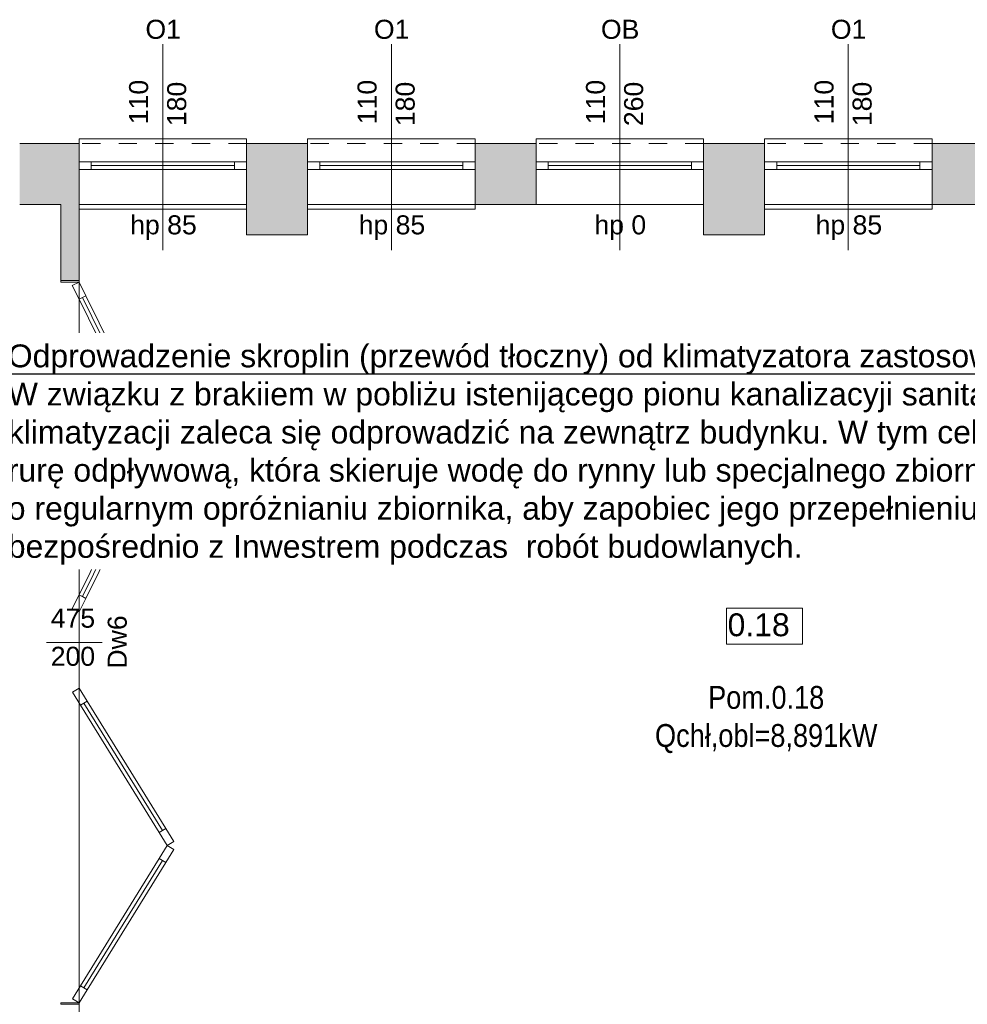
# Model space of a CAD drawing. Header units: millimetres. Extents: x 922208 to 1069538, y -182208 to -99877.
# Tile 173 of 256: x 988687 to 994908, y -166025 to -159563. Entities that reach past the tile are written whole.
import ezdxf
from ezdxf import colors
from ezdxf.entities.mleader import LeaderData, LeaderLine
from ezdxf.math import Vec2, Vec3

# ---------------------------------------------------------------- set-up
doc = ezdxf.new("R2010")
doc.units = ezdxf.units.MM
doc.header["$MEASUREMENT"] = 0
doc.linetypes.add('HIDDEN', pattern=[20, 10, -10])
doc.linetypes.add('Przerywana', pattern=[240, 120, -120])
for name, color, linetype, lineweight in [('IS_KLIM Opis_Qchł', 7, 'Continuous', 9), ('IS_KLIM Opis_Średnice', 7, 'Continuous', 9), ('IS_POWRÓT', 5, 'HIDDEN', 30), ('Nowe_210-A Pomieszczenia_Nr_pióra__41', 7, 'Continuous', 15), ('Nowe_220-A Ściany_Nr_pióra__19', 255, 'Continuous', 0), ('Nowe_220-A Ściany_Nr_pióra__20', 1, 'Continuous', 13), ('Nowe_220-A Ściany_Nr_pióra__23', 7, 'Continuous', 15), ('Nowe_220-A Ściany_Nr_pióra__27', 7, 'Continuous', 25), ('Nowe_220-A Ściany_Nr_pióra__3', 7, 'Continuous', 13), ('Nowe_220-A Ściany_Nr_pióra__7', 7, 'Continuous', 13)]:
    doc.layers.add(name, color=color, linetype=linetype, lineweight=lineweight)
doc.layers.add('Nowe_220-A Ściany_Nr_pióra__45', color=7, linetype='Continuous', lineweight=15, true_color=0x40a5ff)
doc.styles.add('FDBES', font='simplex.shx')
doc.styles.add('STYL_AUTOMATYCZNY_1', font='arial.ttf')

# ---------------------------------------------------------------- blocks, each defined once
blk = doc.blocks.new('parter01')
at = {"layer": 'Nowe_220-A Ściany_Nr_pióra__19', "linetype": 'Continuous', "lineweight": 0}
for points in [[(988686.5508, -100690.02057), (988686.5508, -101090.02068), (989076.55069, -101090.02068), (989076.55069, -100690.02072)], [(990176.55074, -100690.02072), (990176.55074, -101090.02068), (990576.5507, -101090.02068), (990576.5507, -100690.02072)], [(991676.55072, -101090.02068), (992076.55069, -101090.02068), (992076.55069, -100860.02073), (992076.55069, -100810.0207), (992076.55069, -100690.02071), (991676.55072, -100690.02071)], [(993176.55077, -100810.02073), (993176.55077, -100860.02076), (993176.55077, -101090.02068), (993576.55073, -101090.02068), (993576.55073, -100690.02072), (993176.55077, -100690.02072)], [(994676.55073, -100690.02074), (994676.55073, -101090.02068), (995076.55074, -101090.02068), (995076.55074, -100690.02068)], [(988956.55073, -101090.02068), (988956.55073, -101590.02072), (989076.55074, -101590.02072), (989076.55074, -101090.02068)], [(990176.55073, -101090.02068), (990176.55073, -101290.02068), (990576.55073, -101290.02068), (990576.55073, -101090.02068)], [(993176.55073, -101090.02068), (993176.55073, -101290.02068), (993576.55073, -101290.02068), (993576.55073, -101090.02068)]]:
    blk.add_hatch(color=255, dxfattribs=at).paths.add_polyline_path(points)
at = {"layer": 'Nowe_210-A Pomieszczenia_Nr_pióra__41', "color": 7, "linetype": 'Continuous', "lineweight": 0}
for p, q in [((993326.36073, -103739.73932), (993826.74073, -103739.73932)), ((993326.36073, -103975.45382), (993326.36073, -103739.73932)), ((993826.74073, -103739.73932), (993826.74073, -103975.45382)), ((993826.74073, -103975.45382), (993326.36073, -103975.45382))]:
    blk.add_line(p, q, dxfattribs=at)
at = {"layer": 'Nowe_220-A Ściany_Nr_pióra__20', "color": 1, "linetype": 'Continuous', "lineweight": 0}
for p, q in [((990176.55073, -101090.02068), (989076.55073, -101090.02068)), ((989076.55073, -101090.02068), (989076.55073, -106860.02068)), ((990176.55073, -101290.02068), (990176.55073, -101090.02068)), ((993176.55073, -101090.02068), (990576.55073, -101090.02068)), ((990576.55073, -101090.02068), (990576.55073, -101290.02068)), ((993176.55073, -101290.02068), (993176.55073, -101090.02068)), ((996176.55073, -101090.02068), (993576.55073, -101090.02068)), ((993576.55073, -101090.02068), (993576.55073, -101290.02068)), ((990576.55073, -101290.02068), (990176.55073, -101290.02068)), ((993576.55073, -101290.02068), (993176.55073, -101290.02068))]:
    blk.add_line(p, q, dxfattribs=at)
at = {"layer": 'Nowe_220-A Ściany_Nr_pióra__23', "color": 7, "linetype": 'Continuous', "lineweight": 0}
for p, q in [((989076.55073, -100810.02068), (989156.55073, -100810.02068)), ((989156.55073, -100810.02068), (989156.55073, -100860.02068)), ((990096.55073, -100860.02068), (990096.55073, -100810.02068)), ((990096.55073, -100810.02068), (990176.55073, -100810.02068)), ((990576.55073, -100810.02068), (990656.55073, -100810.02068)), ((990656.55073, -100810.02068), (990656.55073, -100860.02068)), ((991596.55073, -100860.02068), (991596.55073, -100810.02068)), ((991596.55073, -100810.02068), (991676.55073, -100810.02068)), ((992076.55073, -100810.02068), (992156.55073, -100810.02068)), ((992156.55073, -100810.02068), (992156.55073, -100860.02068)), ((993096.55073, -100860.02068), (993096.55073, -100810.02068)), ((993096.55073, -100810.02068), (993176.55073, -100810.02068)), ((993576.55073, -100810.02068), (993656.55073, -100810.02068)), ((993656.55073, -100810.02068), (993656.55073, -100860.02068)), ((994596.55073, -100860.02068), (994596.55073, -100810.02068)), ((994596.55073, -100810.02068), (994676.55073, -100810.02068)), ((989156.55073, -100860.02068), (989076.55073, -100860.02068)), ((990176.55073, -100860.02068), (990096.55073, -100860.02068)), ((990656.55073, -100860.02068), (990576.55073, -100860.02068)), ((991676.55073, -100860.02068), (991596.55073, -100860.02068)), ((992156.55073, -100860.02068), (992076.55073, -100860.02068)), ((993176.55073, -100860.02068), (993096.55073, -100860.02068)), ((993656.55073, -100860.02068), (993576.55073, -100860.02068)), ((994676.55073, -100860.02068), (994596.55073, -100860.02068)), ((989076.55073, -101590.02068), (988956.55073, -101590.02068)), ((988956.55073, -101590.02068), (988956.55073, -101600.02068)), ((989076.55073, -101600.02068), (989076.55073, -101590.02068)), ((988956.55073, -101600.02068), (989076.55073, -101600.02068)), ((989076.55073, -106330.02068), (988956.55073, -106330.02068)), ((988956.55073, -106330.02068), (988956.55073, -106340.02068)), ((988956.55073, -106340.02068), (989076.55073, -106340.02068)), ((989076.55073, -106340.02068), (989076.55073, -106330.02068))]:
    blk.add_line(p, q, dxfattribs=at)
at = {"layer": 'Nowe_220-A Ściany_Nr_pióra__27', "color": 7, "linetype": 'Continuous', "lineweight": 0}
for p, q in [((989076.55073, -100690.02068), (989076.55073, -100810.02068)), ((989076.55073, -100690.02068), (989076.55073, -100810.02068)), ((990176.55073, -100690.02068), (990176.55073, -100810.02068)), ((990176.55073, -100690.02068), (990176.55073, -100810.02068)), ((990576.55073, -100690.02068), (990576.55073, -100810.02068)), ((990576.55073, -100690.02068), (990576.55073, -100810.02068)), ((991676.55073, -100690.02068), (991676.55073, -100810.02068)), ((991676.55073, -100690.02068), (991676.55073, -100810.02068)), ((992076.55073, -100690.02068), (992076.55073, -100810.02068)), ((992076.55073, -100690.02068), (992076.55073, -100810.02068)), ((993176.55073, -100690.02068), (993176.55073, -100810.02068)), ((993176.55073, -100690.02068), (993176.55073, -100810.02068)), ((993576.55073, -100690.02068), (993576.55073, -100810.02068)), ((993576.55073, -100690.02068), (993576.55073, -100810.02068)), ((994676.55073, -100690.02068), (994676.55073, -100810.02068)), ((994676.55073, -100690.02068), (994676.55073, -100810.02068)), ((989076.55073, -100810.02068), (989076.55073, -100860.02068)), ((989076.55073, -100810.02068), (989076.55073, -100860.02068)), ((989076.55073, -100810.02068), (989076.55073, -100860.02068)), ((990176.55073, -100810.02068), (990176.55073, -100860.02068)), ((990176.55073, -100810.02068), (990176.55073, -100860.02068)), ((990176.55073, -100810.02068), (990176.55073, -100860.02068)), ((990576.55073, -100810.02068), (990576.55073, -100860.02068)), ((990576.55073, -100810.02068), (990576.55073, -100860.02068)), ((990576.55073, -100810.02068), (990576.55073, -100860.02068)), ((991676.55073, -100810.02068), (991676.55073, -100860.02068)), ((991676.55073, -100810.02068), (991676.55073, -100860.02068)), ((991676.55073, -100810.02068), (991676.55073, -100860.02068)), ((992076.55073, -100810.02068), (992076.55073, -100860.02068)), ((992076.55073, -100810.02068), (992076.55073, -100860.02068)), ((992076.55073, -100810.02068), (992076.55073, -100860.02068)), ((993176.55073, -100810.02068), (993176.55073, -100860.02068)), ((993176.55073, -100810.02068), (993176.55073, -100860.02068)), ((993176.55073, -100810.02068), (993176.55073, -100860.02068)), ((993576.55073, -100810.02068), (993576.55073, -100860.02068)), ((993576.55073, -100810.02068), (993576.55073, -100860.02068)), ((993576.55073, -100810.02068), (993576.55073, -100860.02068)), ((994676.55073, -100810.02068), (994676.55073, -100860.02068)), ((994676.55073, -100810.02068), (994676.55073, -100860.02068)), ((994676.55073, -100810.02068), (994676.55073, -100860.02068)), ((989076.55073, -100860.02068), (989076.55073, -101090.02068)), ((989076.55073, -100860.02068), (989076.55073, -101090.02068)), ((990176.55073, -100860.02068), (990176.55073, -101090.02068)), ((990176.55073, -100860.02068), (990176.55073, -101090.02068)), ((990576.55073, -100860.02068), (990576.55073, -101090.02068)), ((990576.55073, -100860.02068), (990576.55073, -101090.02068)), ((991676.55073, -100860.02068), (991676.55073, -101090.02068)), ((991676.55073, -100860.02068), (991676.55073, -101090.02068)), ((992076.55073, -100860.02068), (992076.55073, -101090.02068)), ((992076.55073, -100860.02068), (992076.55073, -101090.02068)), ((993176.55073, -100860.02068), (993176.55073, -101090.02068)), ((993176.55073, -100860.02068), (993176.55073, -101090.02068)), ((993576.55073, -100860.02068), (993576.55073, -101090.02068)), ((993576.55073, -100860.02068), (993576.55073, -101090.02068)), ((994676.55073, -100860.02068), (994676.55073, -101090.02068)), ((994676.55073, -100860.02068), (994676.55073, -101090.02068)), ((988956.55073, -101590.02068), (989076.55073, -101590.02068)), ((988956.55073, -101590.02068), (989076.55073, -101590.02068)), ((988956.55073, -101590.02068), (989076.55073, -101590.02068)), ((988956.55073, -106340.02068), (989076.55073, -106340.02068)), ((988956.55073, -106340.02068), (989076.55073, -106340.02068)), ((988956.55073, -106340.02068), (989076.55073, -106340.02068))]:
    blk.add_line(p, q, dxfattribs=at)
for points in [[(989076.55073, -100690.02068), (988686.55073, -100690.02068)], [(990576.55073, -100690.02068), (990176.55073, -100690.02068)], [(992076.55073, -100690.02068), (991676.55073, -100690.02068)], [(993576.55073, -100690.02068), (993176.55073, -100690.02068)], [(995076.55073, -100690.02068), (994676.55073, -100690.02068)], [(988686.55073, -101090.02068), (988956.55073, -101090.02068)], [(988956.55073, -101090.02068), (988956.55073, -101590.02072)], [(989076.55073, -101590.02072), (989076.55073, -101090.02068)], [(990176.55073, -101090.02068), (990176.55073, -101290.02068)], [(990576.55073, -101290.02068), (990576.55073, -101090.02068)], [(991676.55073, -101090.02068), (992076.55073, -101090.02068)], [(993176.55073, -101090.02068), (993176.55073, -101290.02068)], [(993576.55073, -101290.02068), (993576.55073, -101090.02068)], [(994676.55073, -101090.02068), (995076.55073, -101090.02068)], [(990176.55073, -101290.02068), (990576.55073, -101290.02068)], [(993176.55073, -101290.02068), (993576.55073, -101290.02068)]]:
    blk.add_lwpolyline(points, dxfattribs=at)
at = {"layer": 'Nowe_220-A Ściany_Nr_pióra__3', "color": 7, "linetype": 'Continuous', "lineweight": 0}
for p, q in [((990176.55073, -100660.02068), (989076.55073, -100660.02068)), ((989076.55073, -100660.02068), (989076.55073, -100690.02068)), ((990176.55073, -100690.02068), (990176.55073, -100660.02068)), ((991676.55073, -100660.02068), (990576.55073, -100660.02068)), ((990576.55073, -100660.02068), (990576.55073, -100690.02068)), ((991676.55073, -100690.02068), (991676.55073, -100660.02068)), ((993176.55073, -100660.02068), (992076.55073, -100660.02068)), ((992076.55073, -100660.02068), (992076.55073, -100690.02068)), ((993176.55073, -100690.02068), (993176.55073, -100660.02068)), ((994676.55073, -100660.02068), (993576.55073, -100660.02068)), ((993576.55073, -100660.02068), (993576.55073, -100690.02068)), ((994676.55073, -100690.02068), (994676.55073, -100660.02068)), ((989156.55073, -100810.02068), (990096.55073, -100810.02068)), ((990656.55073, -100810.02068), (991596.55073, -100810.02068)), ((992156.55073, -100810.02068), (993096.55073, -100810.02068)), ((993656.55073, -100810.02068), (994596.55073, -100810.02068)), ((990096.55073, -100835.02068), (989156.55073, -100835.02068)), ((990096.55073, -100860.02068), (989156.55073, -100860.02068)), ((991596.55073, -100835.02068), (990656.55073, -100835.02068)), ((991596.55073, -100860.02068), (990656.55073, -100860.02068)), ((993096.55073, -100835.02068), (992156.55073, -100835.02068)), ((993096.55073, -100860.02068), (992156.55073, -100860.02068)), ((994596.55073, -100835.02068), (993656.55073, -100835.02068)), ((994596.55073, -100860.02068), (993656.55073, -100860.02068)), ((989076.55073, -101120.02068), (989076.55073, -101090.02068)), ((990176.55073, -101120.02068), (989076.55073, -101120.02068)), ((990176.55073, -101090.02068), (990176.55073, -101120.02068)), ((990576.55073, -101120.02068), (990576.55073, -101090.02068)), ((991676.55073, -101120.02068), (990576.55073, -101120.02068)), ((991676.55073, -101090.02068), (991676.55073, -101120.02068)), ((993176.55073, -101090.02068), (992076.55073, -101090.02068)), ((993576.55073, -101120.02068), (993576.55073, -101090.02068)), ((994676.55073, -101120.02068), (993576.55073, -101120.02068)), ((994676.55073, -101090.02068), (994676.55073, -101120.02068)), ((989076.55073, -101600.02068), (989031.71479, -101622.15072)), ((989031.71479, -101622.15072), (989075.97487, -101711.8226)), ((989120.81081, -101689.69256), (989076.55073, -101600.02068)), ((989075.97487, -101711.8226), (989120.81081, -101689.69256)), ((989533.24807, -102581.78379), (989098.39284, -101700.75758)), ((989555.66604, -102570.71877), (989510.8301, -102592.84881)), ((989510.8301, -102592.84881), (989555.09018, -102682.52068)), ((989599.92611, -102660.39065), (989555.66604, -102570.71877)), ((989555.09018, -102682.52068), (989510.8301, -102772.19256)), ((989555.09018, -102682.52068), (989599.92611, -102660.39065)), ((989599.92611, -102704.65072), (989555.09018, -102682.52068)), ((989555.66604, -102794.3226), (989599.92611, -102704.65072)), ((989098.39284, -103664.28379), (989533.24807, -102783.25758)), ((989510.8301, -102772.19256), (989555.66604, -102794.3226)), ((989075.97487, -103653.21877), (989031.71479, -103742.89065)), ((989120.81081, -103675.34881), (989075.97487, -103653.21877)), ((989076.55073, -103765.02068), (989120.81081, -103675.34881)), ((989031.71479, -103742.89065), (989076.55073, -103765.02068)), ((989034.00372, -104291.28381), (989076.55073, -104265.02068)), ((989086.52996, -104376.37783), (989034.00372, -104291.28381)), ((989076.55073, -104265.02068), (989129.07698, -104350.11471)), ((989129.07698, -104350.11471), (989086.52996, -104376.37783)), ((989107.80347, -104363.24627), (989623.87383, -105199.2951)), ((989602.60032, -105212.42666), (989645.14734, -105186.16353)), ((989645.14734, -105186.16353), (989697.67358, -105271.25756)), ((989655.12657, -105297.52068), (989602.60032, -105212.42666)), ((989697.67358, -105271.25756), (989655.12657, -105297.52068)), ((989602.60032, -105382.61471), (989655.12657, -105297.52068)), ((989697.67358, -105323.78381), (989645.14734, -105408.87783)), ((989655.12657, -105297.52068), (989697.67358, -105323.78381)), ((989623.87383, -105395.74627), (989107.80347, -106231.7951)), ((989645.14734, -105408.87783), (989602.60032, -105382.61471)), ((989034.00372, -106303.75756), (989086.52996, -106218.66353)), ((989129.07698, -106244.92666), (989076.55073, -106330.02068)), ((989086.52996, -106218.66353), (989129.07698, -106244.92666)), ((989076.55073, -106330.02068), (989034.00372, -106303.75756))]:
    blk.add_line(p, q, dxfattribs=at)
at = {"layer": 'Nowe_220-A Ściany_Nr_pióra__3', "color": 7, "linetype": 'Przerywana', "lineweight": 0}
for p, q in [((990176.55073, -100690.02068), (989076.55073, -100690.02068)), ((991676.55073, -100690.02068), (990576.55073, -100690.02068)), ((993176.55073, -100690.02068), (992076.55073, -100690.02068)), ((994676.55073, -100690.02068), (993576.55073, -100690.02068)), ((990176.55073, -101090.02068), (989076.55073, -101090.02068)), ((991676.55073, -101090.02068), (990576.55073, -101090.02068)), ((994676.55073, -101090.02068), (993576.55073, -101090.02068))]:
    blk.add_line(p, q, dxfattribs=at)
at = {"layer": 'Nowe_220-A Ściany_Nr_pióra__3', "color": 7, "linetype": 'Continuous', "lineweight": 0}
for points in [[(989533.24807, -102581.78379), (989098.39284, -101700.75758), (989075.97487, -101711.8226), (989510.8301, -102592.84881)], [(989555.66604, -102570.71877), (989120.81081, -101689.69256), (989098.39284, -101700.75758), (989533.24807, -102581.78379)], [(989098.39284, -103664.28379), (989533.24807, -102783.25758), (989510.8301, -102772.19256), (989075.97487, -103653.21877)], [(989120.81081, -103675.34881), (989555.66604, -102794.3226), (989533.24807, -102783.25758), (989098.39284, -103664.28379)], [(989107.80347, -104363.24627), (989623.87383, -105199.2951), (989602.60032, -105212.42666), (989086.52996, -104376.37783)], [(989129.07698, -104350.11471), (989645.14734, -105186.16353), (989623.87383, -105199.2951), (989107.80347, -104363.24627)], [(989623.87383, -105395.74627), (989107.80347, -106231.7951), (989086.52996, -106218.66353), (989602.60032, -105382.61471)], [(989645.14734, -105408.87783), (989129.07698, -106244.92666), (989107.80347, -106231.7951), (989623.87383, -105395.74627)]]:
    blk.add_lwpolyline(points, close=True, dxfattribs=at)
at = {"layer": 'Nowe_220-A Ściany_Nr_pióra__45', "color": 161, "linetype": 'Continuous', "lineweight": 0, "true_color": 0x40a5ff}
for p, q in [((989626.55073, -100038.23497), (989626.55073, -101390.02068)), ((991126.55073, -100038.23497), (991126.55073, -101390.02068)), ((992626.55073, -100038.23497), (992626.55073, -101390.02068)), ((994126.55073, -100038.23497), (994126.55073, -101390.02068)), ((989228.33645, -103965.02068), (988861.95016, -103965.02068))]:
    blk.add_line(p, q, dxfattribs=at)
at = {"layer": 'Nowe_210-A Pomieszczenia_Nr_pióra__41', "color": 7, "linetype": 'Continuous', "lineweight": 0, "insert": (993576.55073, -103774.02503), "char_height": 150, "attachment_point": 2, "style": 'STYL_AUTOMATYCZNY_1'}
blk.add_mtext('\\A1;{\\pqc;\\pt0,25;\\fArial|b0|i0|c238|p0;\\W1.000000;0.18\\fArial|b0|i0|c238|p0;\\W1.000000;\\A1{\\H.66x;\\S^  ;}\\fArial|b0|i0|c238|p0;\\W1.000000;\\fArial|b0|i0|c238|p0;\\W1.000000;\\A1{\\H.66x;\\S^  ;}}', dxfattribs=at)
at = {"layer": 'Nowe_220-A Ściany_Nr_pióra__7', "color": 7, "linetype": 'Continuous', "lineweight": 0, "char_height": 125, "attachment_point": 7, "style": 'STYL_AUTOMATYCZNY_1'}
for s, insert in [('\\A1;{\\pql;\\pt0;\\fArial|b0|i0|c238|p0;\\W1.000000;O1\\fArial|b0|i0|c238|p0;\\W1.000000;\\fArial|b0|i0|c238|p0;\\W1.000000;\\fArial|b0|i0|c238|p0;\\W1.000000;}', (989512.20898, -100004.61289)), ('\\A1;{\\pql;\\pt0;\\fArial|b0|i0|c238|p0;\\W1.000000;O1\\fArial|b0|i0|c238|p0;\\W1.000000;\\fArial|b0|i0|c238|p0;\\W1.000000;\\fArial|b0|i0|c238|p0;\\W1.000000;}', (991012.20898, -100004.61289)), ('\\A1;{\\pql;\\pt0;\\fArial|b0|i0|c238|p0;\\W1.000000;OB\\fArial|b0|i0|c238|p0;\\W1.000000;\\fArial|b0|i0|c238|p0;\\W1.000000;\\fArial|b0|i0|c238|p0;\\W1.000000;}', (992502.70848, -100004.61289)), ('\\A1;{\\pql;\\pt0;\\fArial|b0|i0|c238|p0;\\W1.000000;O1\\fArial|b0|i0|c238|p0;\\W1.000000;\\fArial|b0|i0|c238|p0;\\W1.000000;\\fArial|b0|i0|c238|p0;\\W1.000000;}', (994012.20898, -100004.61289)), ('\\A1;{\\pql;\\pt0;\\fArial|b0|i0|c238|p0;\\W1.000000;hp 85\\fArial|b0|i0|c238|p0;\\W1.000000;\\A1{\\H.66x;\\S^  ;}\\fArial|b0|i0|c238|p0;\\W1.000000;\\fArial|b0|i0|c238|p0;\\W1.000000;}', (989412.05573, -101324.08834)), ('\\A1;{\\pql;\\pt0;\\fArial|b0|i0|c238|p0;\\W1.000000;hp 85\\fArial|b0|i0|c238|p0;\\W1.000000;\\A1{\\H.66x;\\S^  ;}\\fArial|b0|i0|c238|p0;\\W1.000000;\\fArial|b0|i0|c238|p0;\\W1.000000;}', (990912.05573, -101324.08834)), ('\\A1;{\\pql;\\pt0;\\fArial|b0|i0|c238|p0;\\W1.000000;hp 0\\fArial|b0|i0|c238|p0;\\W1.000000;\\A1{\\H.66x;\\S^  ;}\\fArial|b0|i0|c238|p0;\\W1.000000;\\fArial|b0|i0|c238|p0;\\W1.000000;}', (992459.72573, -101324.08834)), ('\\A1;{\\pql;\\pt0;\\fArial|b0|i0|c238|p0;\\W1.000000;hp 85\\fArial|b0|i0|c238|p0;\\W1.000000;\\A1{\\H.66x;\\S^  ;}\\fArial|b0|i0|c238|p0;\\W1.000000;\\fArial|b0|i0|c238|p0;\\W1.000000;}', (993912.05573, -101324.08834)), ('\\A1;{\\pql;\\pt0;\\fArial|b0|i0|c238|p0;\\W1.000000;475\\fArial|b0|i0|c238|p0;\\W1.000000;\\A1{\\H.66x;\\S^  ;}\\fArial|b0|i0|c238|p0;\\W1.000000;\\fArial|b0|i0|c238|p0;\\W1.000000;}', (988890.52923, -103904.61289)), ('\\A1;{\\pql;\\pt0;\\fArial|b0|i0|c238|p0;\\W1.000000;200\\fArial|b0|i0|c238|p0;\\W1.000000;\\A1{\\H.66x;\\S^  ;}\\fArial|b0|i0|c238|p0;\\W1.000000;\\fArial|b0|i0|c238|p0;\\W1.000000;}', (988890.52923, -104154.61289))]:
    blk.add_mtext(s, dxfattribs=dict(at, insert=insert))
at = {"layer": 'Nowe_220-A Ściany_Nr_pióra__7', "color": 7, "linetype": 'Continuous', "lineweight": 0, "char_height": 125, "attachment_point": 7, "rotation": 90, "style": 'STYL_AUTOMATYCZNY_1'}
for s, insert in [('\\A1;{\\pql;\\pt0;\\fArial|b0|i0|c238|p0;\\W1.000000;110\\fArial|b0|i0|c238|p0;\\W1.000000;\\A1{\\H.66x;\\S^  ;}\\fArial|b0|i0|c238|p0;\\W1.000000;\\fArial|b0|i0|c238|p0;\\W1.000000;}', (989566.14293, -100563.31868)), ('\\A1;{\\pql;\\pt0;\\fArial|b0|i0|c238|p0;\\W1.000000;180\\fArial|b0|i0|c238|p0;\\W1.000000;\\A1{\\H.66x;\\S^  ;}\\fArial|b0|i0|c238|p0;\\W1.000000;\\fArial|b0|i0|c238|p0;\\W1.000000;}', (989816.14293, -100576.04218)), ('\\A1;{\\pql;\\pt0;\\fArial|b0|i0|c238|p0;\\W1.000000;110\\fArial|b0|i0|c238|p0;\\W1.000000;\\A1{\\H.66x;\\S^  ;}\\fArial|b0|i0|c238|p0;\\W1.000000;\\fArial|b0|i0|c238|p0;\\W1.000000;}', (991066.14293, -100563.31868)), ('\\A1;{\\pql;\\pt0;\\fArial|b0|i0|c238|p0;\\W1.000000;180\\fArial|b0|i0|c238|p0;\\W1.000000;\\A1{\\H.66x;\\S^  ;}\\fArial|b0|i0|c238|p0;\\W1.000000;\\fArial|b0|i0|c238|p0;\\W1.000000;}', (991316.14293, -100576.04218)), ('\\A1;{\\pql;\\pt0;\\fArial|b0|i0|c238|p0;\\W1.000000;110\\fArial|b0|i0|c238|p0;\\W1.000000;\\A1{\\H.66x;\\S^  ;}\\fArial|b0|i0|c238|p0;\\W1.000000;\\fArial|b0|i0|c238|p0;\\W1.000000;}', (992566.14293, -100563.31868)), ('\\A1;{\\pql;\\pt0;\\fArial|b0|i0|c238|p0;\\W1.000000;260\\fArial|b0|i0|c238|p0;\\W1.000000;\\A1{\\H.66x;\\S^  ;}\\fArial|b0|i0|c238|p0;\\W1.000000;\\fArial|b0|i0|c238|p0;\\W1.000000;}', (992816.14293, -100576.04218)), ('\\A1;{\\pql;\\pt0;\\fArial|b0|i0|c238|p0;\\W1.000000;110\\fArial|b0|i0|c238|p0;\\W1.000000;\\A1{\\H.66x;\\S^  ;}\\fArial|b0|i0|c238|p0;\\W1.000000;\\fArial|b0|i0|c238|p0;\\W1.000000;}', (994066.14293, -100563.31868)), ('\\A1;{\\pql;\\pt0;\\fArial|b0|i0|c238|p0;\\W1.000000;180\\fArial|b0|i0|c238|p0;\\W1.000000;\\A1{\\H.66x;\\S^  ;}\\fArial|b0|i0|c238|p0;\\W1.000000;\\fArial|b0|i0|c238|p0;\\W1.000000;}', (994316.14293, -100576.04218)), ('\\A1;{\\pql;\\pt0;\\fArial|b0|i0|c238|p0;\\W1.000000;Dw6\\fArial|b0|i0|c238|p0;\\W1.000000;\\fArial|b0|i0|c238|p0;\\W1.000000;\\fArial|b0|i0|c238|p0;\\W1.000000;}', (989391.14293, -104136.49118))]:
    blk.add_mtext(s, dxfattribs=dict(at, insert=insert))

msp = doc.modelspace()

# ---------------------------------------------------------------- block references
at = {"layer": 'IS_POWRÓT', "color": 27, "linetype": 'ByBlock', "lineweight": 30}
msp.add_blockref('parter01', (0, -59685.2), dxfattribs=at)

# ---------------------------------------------------------------- next in the draw order: texts
at = {"layer": 'IS_KLIM Opis_Qchł', "ltscale": 0.01, "insert": (993587.6, -164377), "char_height": 150, "width": 1562.129, "attachment_point": 8, "style": 'FDBES', "bg_fill": 3, "box_fill_scale": 1.5, "bg_fill_color": 257, "bg_fill_transparency": 0}
msp.add_mtext('{\\fArial|b0|i0|c238|p34;\\W0.85;\\C222;\\c10748123;Pom.0.18\\PQchł,obl=8,891kW}', dxfattribs=at)

# ---------------------------------------------------------------- next in the draw order: leaders
at = {"layer": 'IS_KLIM Opis_Średnice', "ltscale": 30}
ml = msp.add_multileader_mtext('Standard', dxfattribs=at)
ml.set_content('{\\fArial|b0|i0|c238|p0;\\C7;Odprowadzenie skroplin (przewód tłoczny) od klimatyzatora zastosować pompkę skroplin. W związku z brakiiem w pobliżu istenijącego pionu kanalizacyji sanitarnej skropliny z klimatyzacji zaleca się odprowadzić na zewnątrz budynku. W tym celu należy zamontować rurę odpływową, która skieruje wodę do rynny lub specjalnego zbiornika. Należy pamiętać o regularnym opróżnianiu zbiornika, aby zapobiec jego przepełnieniu. Ustalić bezpośrednio z Inwestrem podczas  robót budowlanych.  }', color=256)
ml.set_leader_properties()
ml.build(insert=Vec2(0, 0))
ml.multileader.update_dxf_attribs({"text_left_attachment_type": 6, "text_right_attachment_type": 6, "dogleg_length": 0.36})
ctx = ml.context
ctx.base_point, ctx.char_height, ctx.plane_origin, ctx.plane_y_axis = Vec3(988606.5, -161888.4), 150, Vec3(1015774.7, -155091.8), Vec3(0, -1)
ctx.left_attachment, ctx.right_attachment = 6, 6
notes = []
notes.append((ctx, [(0, (1, 1, 0), (996910, -161888.4), (-1, 0), 0.36, [(1, [(998265.2, -161843.3), (997915.2, -165859.2)], 256, [])])]))
ctx.mtext.insert, ctx.mtext.width, ctx.mtext.flow_direction = Vec3(988608.5, -161694.3), 8371.204, 5
ctx.mtext.has_bg_fill, ctx.mtext.bg_color, ctx.mtext.bg_scale_factor, ctx.mtext.bg_transparency, ctx.mtext.use_window_bg_color = 1, -939524096, 1.5, 0, 1
for ctx, leaders in notes:
    for number, flags, end, landing, length, lines in leaders:
        leader = LeaderData()
        leader.index, (leader.has_last_leader_line, leader.has_dogleg_vector, leader.attachment_direction) = number, flags
        leader.last_leader_point, leader.dogleg_vector, leader.dogleg_length = Vec3(end), Vec3(landing), length
        for number, points, colour, breaks in lines:
            line = LeaderLine()
            line.index, line.vertices, line.color, line.breaks = number, Vec3.list(points), colors.encode_raw_color(colour), breaks
            leader.lines.append(line)
        ctx.leaders.append(leader)

doc.saveas('drawing.dxf')
